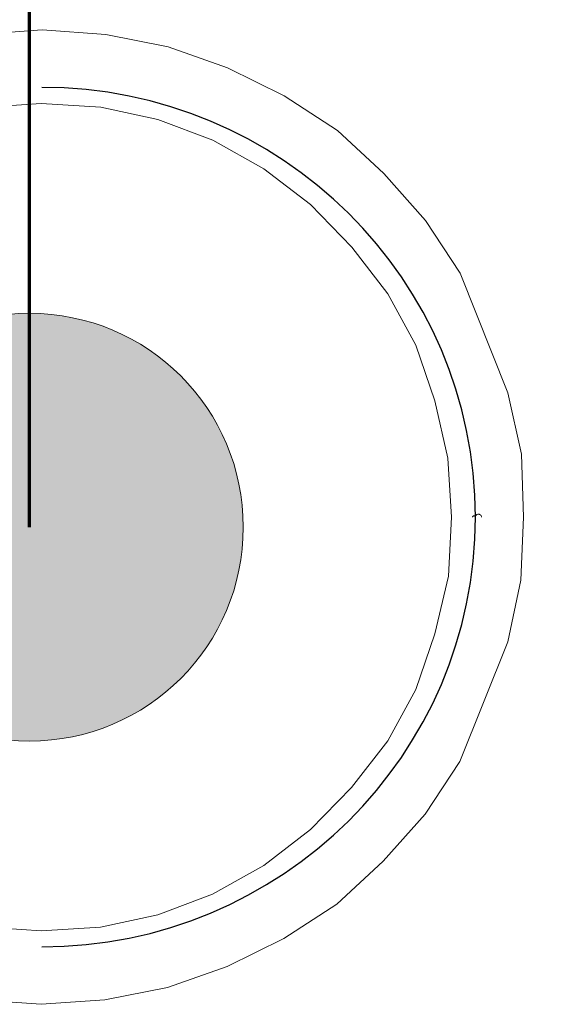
# Model space of a CAD drawing. Header units: inches. Extents: x 0 to 612, y 155 to 655.
# Tile 129 of 138: x 192 to 203, y 364 to 385. Entities that reach past the tile are written whole.
import ezdxf

# ---------------------------------------------------------------- set-up
doc = ezdxf.new("R2010")
doc.units = ezdxf.units.IN
doc.header["$MEASUREMENT"] = 0
doc.layers.add('Layer 1', color=7, linetype='Continuous')

# ---------------------------------------------------------------- blocks, each defined once
blk = doc.blocks.new('block 5')
at = {"layer": 'Layer 1', "color": 7, "lineweight": 70}
blk.add_lwpolyline([(192.653, 374.217), (192.653, 471.936), (214.743, 471.936)], dxfattribs=at)
blk = doc.blocks.new('block 6')
at = {"layer": 'Layer 1', "lineweight": 0}
blk.add_open_spline([(192.653, 369.799), (195.094, 369.799), (197.071, 371.776), (197.071, 374.217), (197.071, 374.217), (197.071, 374.217), (197.071, 374.217), (197.071, 376.657), (195.094, 378.635), (192.653, 378.635), (192.653, 378.635), (192.653, 378.635), (192.653, 378.635), (190.214, 378.635), (188.235, 376.657), (188.235, 374.217), (188.235, 374.217), (188.235, 374.217), (188.235, 374.217), (188.235, 371.776), (190.214, 369.799), (192.653, 369.799), (192.653, 369.799), (192.653, 369.799), (192.653, 369.799), (192.653, 369.799), (192.653, 369.799), (192.653, 369.799)], degree=3, knots=[0, 0, 0, 0, 1, 1, 1, 2, 2, 2, 3, 3, 3, 4, 4, 4, 5, 5, 5, 6, 6, 6, 7, 7, 7, 8, 8, 8, 9, 9, 9, 9], dxfattribs=at)
blk = doc.blocks.new('block 7')
at = {"layer": 'Layer 1'}
h = blk.add_hatch(color=7, dxfattribs=at)
h.dxf.hatch_style = 2
edge = h.paths.add_edge_path()
edge.add_spline(control_points=[(192.653, 369.799), (195.094, 369.799), (197.071, 371.776), (197.071, 374.217), (197.071, 374.217), (197.071, 374.217), (197.071, 374.217), (197.071, 376.657), (195.094, 378.635), (192.653, 378.635), (192.653, 378.635), (192.653, 378.635), (192.653, 378.635), (190.214, 378.635), (188.235, 376.657), (188.235, 374.217), (188.235, 374.217), (188.235, 374.217), (188.235, 374.217), (188.235, 371.776), (190.214, 369.799), (192.653, 369.799), (192.653, 369.799), (192.653, 369.799), (192.653, 369.799), (192.653, 369.799), (192.653, 369.799), (192.653, 369.799), (192.653, 369.799), (192.653, 369.799), (192.653, 369.799)], knot_values=[0, 0, 0, 0, 1, 1, 1, 2, 2, 2, 3, 3, 3, 4, 4, 4, 5, 5, 5, 6, 6, 6, 7, 7, 7, 8, 8, 8, 9, 9, 9, 10, 10, 10, 10], degree=3, periodic=1)
at = {"layer": 'Layer 1', "lineweight": 0}
blk.add_open_spline([(192.653, 369.799), (195.094, 369.799), (197.071, 371.776), (197.071, 374.217), (197.071, 374.217), (197.071, 374.217), (197.071, 374.217), (197.071, 376.657), (195.094, 378.635), (192.653, 378.635), (192.653, 378.635), (192.653, 378.635), (192.653, 378.635), (190.214, 378.635), (188.235, 376.657), (188.235, 374.217), (188.235, 374.217), (188.235, 374.217), (188.235, 374.217), (188.235, 371.776), (190.214, 369.799), (192.653, 369.799), (192.653, 369.799), (192.653, 369.799), (192.653, 369.799), (192.653, 369.799), (192.653, 369.799), (192.653, 369.799), (192.653, 369.799), (192.653, 369.799), (192.653, 369.799)], degree=3, knots=[0, 0, 0, 0, 1, 1, 1, 2, 2, 2, 3, 3, 3, 4, 4, 4, 5, 5, 5, 6, 6, 6, 7, 7, 7, 8, 8, 8, 9, 9, 9, 10, 10, 10, 10], dxfattribs=at)
blk = doc.blocks.new('block 4')
at = {"layer": 'Layer 1'}
for name in ['block 5', 'block 6', 'block 7']:
    blk.add_blockref(name, (0, 0), dxfattribs=at)
blk = doc.blocks.new('block 3')
at = {"layer": 'Layer 1'}
blk.add_blockref('block 4', (0, 0), dxfattribs=at)
blk = doc.blocks.new('block 2172')
at = {"layer": 'Layer 1', "lineweight": 0}
for points in [[(201.373, 374.425)], [(201.311, 373.203)]]:
    blk.add_lwpolyline(points, dxfattribs=at)
blk.add_open_spline([(201.373, 374.425), (201.373, 374.425), (201.311, 373.203), (201.311, 373.203), (201.311, 373.203), (201.373, 374.425), (201.373, 374.425)], degree=3, knots=[0, 0, 0, 0, 1, 1, 1, 2, 2, 2, 2], dxfattribs=at)
blk = doc.blocks.new('block 2173')
at = {"layer": 'Layer 1', "lineweight": 0}
for points in [[(201.311, 373.203)], [(201.028, 372.011)]]:
    blk.add_lwpolyline(points, dxfattribs=at)
blk.add_open_spline([(201.311, 373.203), (201.311, 373.203), (201.028, 372.011), (201.028, 372.011), (201.028, 372.011), (201.311, 373.203), (201.311, 373.203)], degree=3, knots=[0, 0, 0, 0, 1, 1, 1, 2, 2, 2, 2], dxfattribs=at)
blk = doc.blocks.new('block 2174')
at = {"layer": 'Layer 1', "lineweight": 0}
for points in [[(201.028, 372.011)], [(200.638, 370.866)]]:
    blk.add_lwpolyline(points, dxfattribs=at)
blk.add_open_spline([(201.028, 372.011), (201.028, 372.011), (200.638, 370.866), (200.638, 370.866), (200.638, 370.866), (201.028, 372.011), (201.028, 372.011)], degree=3, knots=[0, 0, 0, 0, 1, 1, 1, 2, 2, 2, 2], dxfattribs=at)
blk = doc.blocks.new('block 2175')
at = {"layer": 'Layer 1', "lineweight": 0}
for points in [[(200.638, 370.866)], [(200.059, 369.805)]]:
    blk.add_lwpolyline(points, dxfattribs=at)
blk.add_open_spline([(200.638, 370.866), (200.638, 370.866), (200.059, 369.805), (200.059, 369.805), (200.059, 369.805), (200.638, 370.866), (200.638, 370.866)], degree=3, knots=[0, 0, 0, 0, 1, 1, 1, 2, 2, 2, 2], dxfattribs=at)
blk = doc.blocks.new('block 2176')
at = {"layer": 'Layer 1', "lineweight": 0}
for points in [[(200.059, 369.805)], [(199.311, 368.842)]]:
    blk.add_lwpolyline(points, dxfattribs=at)
blk.add_open_spline([(200.059, 369.805), (200.059, 369.805), (199.311, 368.842), (199.311, 368.842), (199.311, 368.842), (200.059, 369.805), (200.059, 369.805)], degree=3, knots=[0, 0, 0, 0, 1, 1, 1, 2, 2, 2, 2], dxfattribs=at)
blk = doc.blocks.new('block 2177')
at = {"layer": 'Layer 1', "lineweight": 0}
for points in [[(199.311, 368.842)], [(198.461, 367.97)]]:
    blk.add_lwpolyline(points, dxfattribs=at)
blk.add_open_spline([(199.311, 368.842), (199.311, 368.842), (198.461, 367.97), (198.461, 367.97), (198.461, 367.97), (199.311, 368.842), (199.311, 368.842)], degree=3, knots=[0, 0, 0, 0, 1, 1, 1, 2, 2, 2, 2], dxfattribs=at)
blk = doc.blocks.new('block 2178')
at = {"layer": 'Layer 1', "lineweight": 0}
for points in [[(198.461, 367.97)], [(197.499, 367.229)]]:
    blk.add_lwpolyline(points, dxfattribs=at)
blk.add_open_spline([(198.461, 367.97), (198.461, 367.97), (197.499, 367.229), (197.499, 367.229), (197.499, 367.229), (198.461, 367.97), (198.461, 367.97)], degree=3, knots=[0, 0, 0, 0, 1, 1, 1, 2, 2, 2, 2], dxfattribs=at)
blk = doc.blocks.new('block 2179')
at = {"layer": 'Layer 1', "lineweight": 0}
for points in [[(197.499, 367.229)], [(196.438, 366.638)]]:
    blk.add_lwpolyline(points, dxfattribs=at)
blk.add_open_spline([(197.499, 367.229), (197.499, 367.229), (196.438, 366.638), (196.438, 366.638), (196.438, 366.638), (197.499, 367.229), (197.499, 367.229)], degree=3, knots=[0, 0, 0, 0, 1, 1, 1, 2, 2, 2, 2], dxfattribs=at)
blk = doc.blocks.new('block 2180')
at = {"layer": 'Layer 1', "lineweight": 0}
for points in [[(196.438, 366.638)], [(195.305, 366.21)]]:
    blk.add_lwpolyline(points, dxfattribs=at)
blk.add_open_spline([(196.438, 366.638), (196.438, 366.638), (195.305, 366.21), (195.305, 366.21), (195.305, 366.21), (196.438, 366.638), (196.438, 366.638)], degree=3, knots=[0, 0, 0, 0, 1, 1, 1, 2, 2, 2, 2], dxfattribs=at)
blk = doc.blocks.new('block 2181')
at = {"layer": 'Layer 1', "lineweight": 0}
for points in [[(195.305, 366.21)], [(194.119, 365.958)]]:
    blk.add_lwpolyline(points, dxfattribs=at)
blk.add_open_spline([(195.305, 366.21), (195.305, 366.21), (194.119, 365.958), (194.119, 365.958), (194.119, 365.958), (195.305, 366.21), (195.305, 366.21)], degree=3, knots=[0, 0, 0, 0, 1, 1, 1, 2, 2, 2, 2], dxfattribs=at)
blk = doc.blocks.new('block 2182')
at = {"layer": 'Layer 1', "lineweight": 0}
for points in [[(194.119, 365.958)], [(192.891, 365.881)]]:
    blk.add_lwpolyline(points, dxfattribs=at)
blk.add_open_spline([(194.119, 365.958), (194.119, 365.958), (192.891, 365.881), (192.891, 365.881), (192.891, 365.881), (194.119, 365.958), (194.119, 365.958)], degree=3, knots=[0, 0, 0, 0, 1, 1, 1, 2, 2, 2, 2], dxfattribs=at)
blk = doc.blocks.new('block 2183')
at = {"layer": 'Layer 1', "lineweight": 0}
for points in [[(191.664, 365.961)], [(192.891, 365.881)]]:
    blk.add_lwpolyline(points, dxfattribs=at)
blk.add_open_spline([(192.891, 365.881), (192.891, 365.881), (191.664, 365.961), (191.664, 365.961), (191.664, 365.961), (192.891, 365.881), (192.891, 365.881)], degree=3, knots=[0, 0, 0, 0, 1, 1, 1, 2, 2, 2, 2], dxfattribs=at)
blk = doc.blocks.new('block 2171')
at = {"layer": 'Layer 1'}
for name in ['block 2172', 'block 2173', 'block 2174', 'block 2175', 'block 2176', 'block 2177', 'block 2178', 'block 2179', 'block 2180', 'block 2181', 'block 2183', 'block 2182']:
    blk.add_blockref(name, (0, 0), dxfattribs=at)
blk = doc.blocks.new('block 2170')
at = {"layer": 'Layer 1'}
blk.add_blockref('block 2171', (0, 0), dxfattribs=at)
blk = doc.blocks.new('block 2206')
at = {"layer": 'Layer 1', "lineweight": 0}
for points in [[(191.667, 382.89)], [(192.896, 382.968)]]:
    blk.add_lwpolyline(points, dxfattribs=at)
blk.add_open_spline([(191.667, 382.89), (191.667, 382.89), (192.896, 382.968), (192.896, 382.968), (192.896, 382.968), (191.667, 382.89), (191.667, 382.89)], degree=3, knots=[0, 0, 0, 0, 1, 1, 1, 2, 2, 2, 2], dxfattribs=at)
blk = doc.blocks.new('block 2207')
at = {"layer": 'Layer 1', "lineweight": 0}
for points in [[(192.896, 382.968)], [(194.123, 382.892)]]:
    blk.add_lwpolyline(points, dxfattribs=at)
blk.add_open_spline([(192.896, 382.968), (192.896, 382.968), (194.123, 382.892), (194.123, 382.892), (194.123, 382.892), (192.896, 382.968), (192.896, 382.968)], degree=3, knots=[0, 0, 0, 0, 1, 1, 1, 2, 2, 2, 2], dxfattribs=at)
blk = doc.blocks.new('block 2208')
at = {"layer": 'Layer 1', "lineweight": 0}
for points in [[(194.123, 382.892)], [(195.307, 382.641)]]:
    blk.add_lwpolyline(points, dxfattribs=at)
blk.add_open_spline([(194.123, 382.892), (194.123, 382.892), (195.307, 382.641), (195.307, 382.641), (195.307, 382.641), (194.123, 382.892), (194.123, 382.892)], degree=3, knots=[0, 0, 0, 0, 1, 1, 1, 2, 2, 2, 2], dxfattribs=at)
blk = doc.blocks.new('block 2209')
at = {"layer": 'Layer 1', "lineweight": 0}
for points in [[(195.307, 382.641)], [(196.441, 382.211)]]:
    blk.add_lwpolyline(points, dxfattribs=at)
blk.add_open_spline([(195.307, 382.641), (195.307, 382.641), (196.441, 382.211), (196.441, 382.211), (196.441, 382.211), (195.307, 382.641), (195.307, 382.641)], degree=3, knots=[0, 0, 0, 0, 1, 1, 1, 2, 2, 2, 2], dxfattribs=at)
blk = doc.blocks.new('block 2210')
at = {"layer": 'Layer 1', "lineweight": 0}
for points in [[(196.441, 382.211)], [(197.499, 381.62)]]:
    blk.add_lwpolyline(points, dxfattribs=at)
blk.add_open_spline([(196.441, 382.211), (196.441, 382.211), (197.499, 381.62), (197.499, 381.62), (197.499, 381.62), (196.441, 382.211), (196.441, 382.211)], degree=3, knots=[0, 0, 0, 0, 1, 1, 1, 2, 2, 2, 2], dxfattribs=at)
blk = doc.blocks.new('block 2211')
at = {"layer": 'Layer 1', "lineweight": 0}
for points in [[(197.499, 381.62)], [(198.461, 380.88)]]:
    blk.add_lwpolyline(points, dxfattribs=at)
blk.add_open_spline([(197.499, 381.62), (197.499, 381.62), (198.461, 380.88), (198.461, 380.88), (198.461, 380.88), (197.499, 381.62), (197.499, 381.62)], degree=3, knots=[0, 0, 0, 0, 1, 1, 1, 2, 2, 2, 2], dxfattribs=at)
blk = doc.blocks.new('block 2212')
at = {"layer": 'Layer 1', "lineweight": 0}
for points in [[(198.461, 380.88)], [(199.313, 380.005)]]:
    blk.add_lwpolyline(points, dxfattribs=at)
blk.add_open_spline([(198.461, 380.88), (198.461, 380.88), (199.313, 380.005), (199.313, 380.005), (199.313, 380.005), (198.461, 380.88), (198.461, 380.88)], degree=3, knots=[0, 0, 0, 0, 1, 1, 1, 2, 2, 2, 2], dxfattribs=at)
blk = doc.blocks.new('block 2213')
at = {"layer": 'Layer 1', "lineweight": 0}
for points in [[(199.313, 380.005)], [(200.062, 379.04)]]:
    blk.add_lwpolyline(points, dxfattribs=at)
blk.add_open_spline([(199.313, 380.005), (199.313, 380.005), (200.062, 379.04), (200.062, 379.04), (200.062, 379.04), (199.313, 380.005), (199.313, 380.005)], degree=3, knots=[0, 0, 0, 0, 1, 1, 1, 2, 2, 2, 2], dxfattribs=at)
blk = doc.blocks.new('block 2214')
at = {"layer": 'Layer 1', "lineweight": 0}
for points in [[(200.062, 379.04)], [(200.64, 377.977)]]:
    blk.add_lwpolyline(points, dxfattribs=at)
blk.add_open_spline([(200.062, 379.04), (200.062, 379.04), (200.64, 377.977), (200.64, 377.977), (200.64, 377.977), (200.062, 379.04), (200.062, 379.04)], degree=3, knots=[0, 0, 0, 0, 1, 1, 1, 2, 2, 2, 2], dxfattribs=at)
blk = doc.blocks.new('block 2215')
at = {"layer": 'Layer 1', "lineweight": 0}
for points in [[(200.64, 377.977)], [(201.031, 376.83)]]:
    blk.add_lwpolyline(points, dxfattribs=at)
blk.add_open_spline([(200.64, 377.977), (200.64, 377.977), (201.031, 376.83), (201.031, 376.83), (201.031, 376.83), (200.64, 377.977), (200.64, 377.977)], degree=3, knots=[0, 0, 0, 0, 1, 1, 1, 2, 2, 2, 2], dxfattribs=at)
blk = doc.blocks.new('block 2216')
at = {"layer": 'Layer 1', "lineweight": 0}
for points in [[(201.031, 376.83)], [(201.303, 375.643)]]:
    blk.add_lwpolyline(points, dxfattribs=at)
blk.add_open_spline([(201.031, 376.83), (201.031, 376.83), (201.303, 375.643), (201.303, 375.643), (201.303, 375.643), (201.031, 376.83), (201.031, 376.83)], degree=3, knots=[0, 0, 0, 0, 1, 1, 1, 2, 2, 2, 2], dxfattribs=at)
blk = doc.blocks.new('block 2217')
at = {"layer": 'Layer 1', "lineweight": 0}
for points in [[(201.303, 375.643)], [(201.373, 374.425)]]:
    blk.add_lwpolyline(points, dxfattribs=at)
blk.add_open_spline([(201.303, 375.643), (201.303, 375.643), (201.373, 374.425), (201.373, 374.425), (201.373, 374.425), (201.303, 375.643), (201.303, 375.643)], degree=3, knots=[0, 0, 0, 0, 1, 1, 1, 2, 2, 2, 2], dxfattribs=at)
blk = doc.blocks.new('block 2195')
at = {"layer": 'Layer 1'}
for name in ['block 2206', 'block 2207', 'block 2208', 'block 2209', 'block 2210', 'block 2211', 'block 2212', 'block 2213', 'block 2214', 'block 2215', 'block 2216', 'block 2217']:
    blk.add_blockref(name, (0, 0), dxfattribs=at)
blk = doc.blocks.new('block 2194')
at = {"layer": 'Layer 1'}
blk.add_blockref('block 2195', (0, 0), dxfattribs=at)
blk = doc.blocks.new('block 2268')
at = {"layer": 'Layer 1', "color": 7, "lineweight": 25}
blk.add_open_spline([(192.904, 365.548), (197.856, 365.548), (201.871, 369.522), (201.871, 374.425), (201.871, 374.425), (201.871, 374.425), (201.871, 374.425), (201.871, 379.328), (197.856, 383.303), (192.904, 383.303), (192.904, 383.303), (192.904, 383.303), (192.904, 383.303), (192.904, 383.303), (192.904, 383.303), (192.904, 383.303)], degree=3, knots=[0, 0, 0, 0, 1, 1, 1, 2, 2, 2, 3, 3, 3, 4, 4, 4, 5, 5, 5, 5], dxfattribs=at)
blk = doc.blocks.new('block 2267')
at = {"layer": 'Layer 1'}
blk.add_blockref('block 2268', (0, 0), dxfattribs=at)
blk = doc.blocks.new('block 2266')
at = {"layer": 'Layer 1'}
blk.add_blockref('block 2267', (0, 0), dxfattribs=at)
blk = doc.blocks.new('block 2289')
at = {"layer": 'Layer 1', "lineweight": 0}
for points in [[(201.813, 374.43)], [(201.813, 374.425)]]:
    blk.add_lwpolyline(points, dxfattribs=at)
blk.add_open_spline([(201.813, 374.425), (201.813, 374.425), (201.813, 374.43), (201.813, 374.43), (201.813, 374.43), (201.813, 374.425), (201.813, 374.425)], degree=3, knots=[0, 0, 0, 0, 1, 1, 1, 2, 2, 2, 2], dxfattribs=at)
blk = doc.blocks.new('block 2290')
at = {"layer": 'Layer 1', "lineweight": 0}
for points in [[(201.813, 374.43)], [(201.815, 374.436)]]:
    blk.add_lwpolyline(points, dxfattribs=at)
blk.add_open_spline([(201.813, 374.43), (201.813, 374.43), (201.815, 374.436), (201.815, 374.436), (201.815, 374.436), (201.813, 374.43), (201.813, 374.43)], degree=3, knots=[0, 0, 0, 0, 1, 1, 1, 2, 2, 2, 2], dxfattribs=at)
blk = doc.blocks.new('block 2291')
at = {"layer": 'Layer 1', "lineweight": 0}
for points in [[(201.815, 374.436)], [(201.817, 374.44)]]:
    blk.add_lwpolyline(points, dxfattribs=at)
blk.add_open_spline([(201.815, 374.436), (201.815, 374.436), (201.817, 374.44), (201.817, 374.44), (201.817, 374.44), (201.815, 374.436), (201.815, 374.436)], degree=3, knots=[0, 0, 0, 0, 1, 1, 1, 2, 2, 2, 2], dxfattribs=at)
blk = doc.blocks.new('block 2292')
at = {"layer": 'Layer 1', "lineweight": 0}
for points in [[(201.817, 374.44)], [(201.822, 374.445)]]:
    blk.add_lwpolyline(points, dxfattribs=at)
blk.add_open_spline([(201.817, 374.44), (201.817, 374.44), (201.822, 374.445), (201.822, 374.445), (201.822, 374.445), (201.817, 374.44), (201.817, 374.44)], degree=3, knots=[0, 0, 0, 0, 1, 1, 1, 2, 2, 2, 2], dxfattribs=at)
blk = doc.blocks.new('block 2293')
at = {"layer": 'Layer 1', "lineweight": 0}
for points in [[(201.826, 374.448)], [(201.822, 374.445)]]:
    blk.add_lwpolyline(points, dxfattribs=at)
blk.add_open_spline([(201.822, 374.445), (201.822, 374.445), (201.826, 374.448), (201.826, 374.448), (201.826, 374.448), (201.822, 374.445), (201.822, 374.445)], degree=3, knots=[0, 0, 0, 0, 1, 1, 1, 2, 2, 2, 2], dxfattribs=at)
blk = doc.blocks.new('block 2294')
at = {"layer": 'Layer 1', "lineweight": 0}
for points in [[(201.826, 374.448)], [(201.831, 374.451)]]:
    blk.add_lwpolyline(points, dxfattribs=at)
blk.add_open_spline([(201.826, 374.448), (201.826, 374.448), (201.831, 374.451), (201.831, 374.451), (201.831, 374.451), (201.826, 374.448), (201.826, 374.448)], degree=3, knots=[0, 0, 0, 0, 1, 1, 1, 2, 2, 2, 2], dxfattribs=at)
blk = doc.blocks.new('block 2295')
at = {"layer": 'Layer 1', "lineweight": 0}
for points in [[(201.831, 374.451)], [(201.837, 374.453)]]:
    blk.add_lwpolyline(points, dxfattribs=at)
blk.add_open_spline([(201.831, 374.451), (201.831, 374.451), (201.837, 374.453), (201.837, 374.453), (201.837, 374.453), (201.831, 374.451), (201.831, 374.451)], degree=3, knots=[0, 0, 0, 0, 1, 1, 1, 2, 2, 2, 2], dxfattribs=at)
blk = doc.blocks.new('block 2296')
at = {"layer": 'Layer 1', "lineweight": 0}
for points in [[(201.837, 374.453)], [(201.841, 374.454)]]:
    blk.add_lwpolyline(points, dxfattribs=at)
blk.add_open_spline([(201.837, 374.453), (201.837, 374.453), (201.841, 374.454), (201.841, 374.454), (201.841, 374.454), (201.837, 374.453), (201.837, 374.453)], degree=3, knots=[0, 0, 0, 0, 1, 1, 1, 2, 2, 2, 2], dxfattribs=at)
blk = doc.blocks.new('block 2297')
at = {"layer": 'Layer 1', "lineweight": 0}
for points in [[(201.841, 374.454)], [(201.848, 374.453)]]:
    blk.add_lwpolyline(points, dxfattribs=at)
blk.add_open_spline([(201.841, 374.454), (201.841, 374.454), (201.848, 374.453), (201.848, 374.453), (201.848, 374.453), (201.841, 374.454), (201.841, 374.454)], degree=3, knots=[0, 0, 0, 0, 1, 1, 1, 2, 2, 2, 2], dxfattribs=at)
blk = doc.blocks.new('block 2298')
at = {"layer": 'Layer 1', "lineweight": 0}
for points in [[(201.848, 374.453)], [(201.852, 374.451)]]:
    blk.add_lwpolyline(points, dxfattribs=at)
blk.add_open_spline([(201.848, 374.453), (201.848, 374.453), (201.852, 374.451), (201.852, 374.451), (201.852, 374.451), (201.848, 374.453), (201.848, 374.453)], degree=3, knots=[0, 0, 0, 0, 1, 1, 1, 2, 2, 2, 2], dxfattribs=at)
blk = doc.blocks.new('block 2299')
at = {"layer": 'Layer 1', "lineweight": 0}
for points in [[(201.852, 374.451)], [(201.858, 374.448)]]:
    blk.add_lwpolyline(points, dxfattribs=at)
blk.add_open_spline([(201.852, 374.451), (201.852, 374.451), (201.858, 374.448), (201.858, 374.448), (201.858, 374.448), (201.852, 374.451), (201.852, 374.451)], degree=3, knots=[0, 0, 0, 0, 1, 1, 1, 2, 2, 2, 2], dxfattribs=at)
blk = doc.blocks.new('block 2300')
at = {"layer": 'Layer 1', "lineweight": 0}
for points in [[(201.858, 374.448)], [(201.863, 374.445)]]:
    blk.add_lwpolyline(points, dxfattribs=at)
blk.add_open_spline([(201.858, 374.448), (201.858, 374.448), (201.863, 374.445), (201.863, 374.445), (201.863, 374.445), (201.858, 374.448), (201.858, 374.448)], degree=3, knots=[0, 0, 0, 0, 1, 1, 1, 2, 2, 2, 2], dxfattribs=at)
blk = doc.blocks.new('block 2301')
at = {"layer": 'Layer 1', "lineweight": 0}
for points in [[(201.863, 374.445)], [(201.865, 374.44)]]:
    blk.add_lwpolyline(points, dxfattribs=at)
blk.add_open_spline([(201.863, 374.445), (201.863, 374.445), (201.865, 374.44), (201.865, 374.44), (201.865, 374.44), (201.863, 374.445), (201.863, 374.445)], degree=3, knots=[0, 0, 0, 0, 1, 1, 1, 2, 2, 2, 2], dxfattribs=at)
blk = doc.blocks.new('block 2302')
at = {"layer": 'Layer 1', "lineweight": 0}
for points in [[(201.865, 374.44)], [(201.868, 374.436)]]:
    blk.add_lwpolyline(points, dxfattribs=at)
blk.add_open_spline([(201.865, 374.44), (201.865, 374.44), (201.868, 374.436), (201.868, 374.436), (201.868, 374.436), (201.865, 374.44), (201.865, 374.44)], degree=3, knots=[0, 0, 0, 0, 1, 1, 1, 2, 2, 2, 2], dxfattribs=at)
blk = doc.blocks.new('block 2303')
at = {"layer": 'Layer 1', "lineweight": 0}
for points in [[(201.868, 374.436)], [(201.869, 374.43)]]:
    blk.add_lwpolyline(points, dxfattribs=at)
blk.add_open_spline([(201.868, 374.436), (201.868, 374.436), (201.869, 374.43), (201.869, 374.43), (201.869, 374.43), (201.868, 374.436), (201.868, 374.436)], degree=3, knots=[0, 0, 0, 0, 1, 1, 1, 2, 2, 2, 2], dxfattribs=at)
blk = doc.blocks.new('block 2304')
at = {"layer": 'Layer 1', "lineweight": 0}
for points in [[(201.869, 374.43)], [(201.871, 374.425)]]:
    blk.add_lwpolyline(points, dxfattribs=at)
blk.add_open_spline([(201.869, 374.43), (201.869, 374.43), (201.871, 374.425), (201.871, 374.425), (201.871, 374.425), (201.869, 374.43), (201.869, 374.43)], degree=3, knots=[0, 0, 0, 0, 1, 1, 1, 2, 2, 2, 2], dxfattribs=at)
blk = doc.blocks.new('block 2288')
at = {"layer": 'Layer 1'}
for name in ['block 2293', 'block 2294', 'block 2295', 'block 2296', 'block 2297', 'block 2298', 'block 2299', 'block 2300', 'block 2290', 'block 2289', 'block 2291', 'block 2292', 'block 2301', 'block 2302', 'block 2303', 'block 2304']:
    blk.add_blockref(name, (0, 0), dxfattribs=at)
blk = doc.blocks.new('block 2287')
at = {"layer": 'Layer 1'}
blk.add_blockref('block 2288', (0, 0), dxfattribs=at)
blk = doc.blocks.new('block 2307')
at = {"layer": 'Layer 1', "color": 7, "lineweight": 25}
blk.add_open_spline([(192.904, 365.548), (197.856, 365.548), (201.871, 369.522), (201.871, 374.425), (201.871, 374.425), (201.871, 374.425), (201.871, 374.425), (201.871, 379.328), (197.856, 383.303), (192.904, 383.303), (192.904, 383.303), (192.904, 383.303), (192.904, 383.303), (192.904, 383.303), (192.904, 383.303), (192.904, 383.303)], degree=3, knots=[0, 0, 0, 0, 1, 1, 1, 2, 2, 2, 3, 3, 3, 4, 4, 4, 5, 5, 5, 5], dxfattribs=at)
blk = doc.blocks.new('block 2306')
at = {"layer": 'Layer 1'}
blk.add_blockref('block 2307', (0, 0), dxfattribs=at)
blk = doc.blocks.new('block 2305')
at = {"layer": 'Layer 1'}
blk.add_blockref('block 2306', (0, 0), dxfattribs=at)
blk = doc.blocks.new('block 4437')
at = {"layer": 'Layer 1', "lineweight": 0}
for points in [[(191.581, 364.455)], [(192.896, 364.361)]]:
    blk.add_lwpolyline(points, dxfattribs=at)
blk.add_open_spline([(191.581, 364.455), (191.581, 364.455), (192.896, 364.361), (192.896, 364.361), (192.896, 364.361), (191.581, 364.455), (191.581, 364.455)], degree=3, knots=[0, 0, 0, 0, 1, 1, 1, 2, 2, 2, 2], dxfattribs=at)
blk = doc.blocks.new('block 4438')
at = {"layer": 'Layer 1', "lineweight": 0}
for points in [[(192.896, 364.361)], [(194.211, 364.453)]]:
    blk.add_lwpolyline(points, dxfattribs=at)
blk.add_open_spline([(192.896, 364.361), (192.896, 364.361), (194.211, 364.453), (194.211, 364.453), (194.211, 364.453), (192.896, 364.361), (192.896, 364.361)], degree=3, knots=[0, 0, 0, 0, 1, 1, 1, 2, 2, 2, 2], dxfattribs=at)
blk = doc.blocks.new('block 4439')
at = {"layer": 'Layer 1', "lineweight": 0}
for points in [[(195.506, 364.709)], [(194.211, 364.453)]]:
    blk.add_lwpolyline(points, dxfattribs=at)
blk.add_open_spline([(194.211, 364.453), (194.211, 364.453), (195.506, 364.709), (195.506, 364.709), (195.506, 364.709), (194.211, 364.453), (194.211, 364.453)], degree=3, knots=[0, 0, 0, 0, 1, 1, 1, 2, 2, 2, 2], dxfattribs=at)
blk = doc.blocks.new('block 4440')
at = {"layer": 'Layer 1', "lineweight": 0}
for points in [[(196.74, 365.141)], [(195.506, 364.709)]]:
    blk.add_lwpolyline(points, dxfattribs=at)
blk.add_open_spline([(195.506, 364.709), (195.506, 364.709), (196.74, 365.141), (196.74, 365.141), (196.74, 365.141), (195.506, 364.709), (195.506, 364.709)], degree=3, knots=[0, 0, 0, 0, 1, 1, 1, 2, 2, 2, 2], dxfattribs=at)
blk = doc.blocks.new('block 4441')
at = {"layer": 'Layer 1', "lineweight": 0}
for points in [[(197.913, 365.719)], [(196.74, 365.141)]]:
    blk.add_lwpolyline(points, dxfattribs=at)
blk.add_open_spline([(196.74, 365.141), (196.74, 365.141), (197.913, 365.719), (197.913, 365.719), (197.913, 365.719), (196.74, 365.141), (196.74, 365.141)], degree=3, knots=[0, 0, 0, 0, 1, 1, 1, 2, 2, 2, 2], dxfattribs=at)
blk = doc.blocks.new('block 4442')
at = {"layer": 'Layer 1', "lineweight": 0}
for points in [[(199.007, 366.431)], [(197.913, 365.719)]]:
    blk.add_lwpolyline(points, dxfattribs=at)
blk.add_open_spline([(197.913, 365.719), (197.913, 365.719), (199.007, 366.431), (199.007, 366.431), (199.007, 366.431), (197.913, 365.719), (197.913, 365.719)], degree=3, knots=[0, 0, 0, 0, 1, 1, 1, 2, 2, 2, 2], dxfattribs=at)
blk = doc.blocks.new('block 4443')
at = {"layer": 'Layer 1', "lineweight": 0}
for points in [[(199.966, 367.315)], [(199.007, 366.431)]]:
    blk.add_lwpolyline(points, dxfattribs=at)
blk.add_open_spline([(199.007, 366.431), (199.007, 366.431), (199.966, 367.315), (199.966, 367.315), (199.966, 367.315), (199.007, 366.431), (199.007, 366.431)], degree=3, knots=[0, 0, 0, 0, 1, 1, 1, 2, 2, 2, 2], dxfattribs=at)
blk = doc.blocks.new('block 4444')
at = {"layer": 'Layer 1', "lineweight": 0}
for points in [[(200.829, 368.29)], [(199.966, 367.315)]]:
    blk.add_lwpolyline(points, dxfattribs=at)
blk.add_open_spline([(199.966, 367.315), (199.966, 367.315), (200.829, 368.29), (200.829, 368.29), (200.829, 368.29), (199.966, 367.315), (199.966, 367.315)], degree=3, knots=[0, 0, 0, 0, 1, 1, 1, 2, 2, 2, 2], dxfattribs=at)
blk = doc.blocks.new('block 4445')
at = {"layer": 'Layer 1', "lineweight": 0}
for points in [[(201.549, 369.374)], [(200.829, 368.29)]]:
    blk.add_lwpolyline(points, dxfattribs=at)
blk.add_open_spline([(200.829, 368.29), (200.829, 368.29), (201.549, 369.374), (201.549, 369.374), (201.549, 369.374), (200.829, 368.29), (200.829, 368.29)], degree=3, knots=[0, 0, 0, 0, 1, 1, 1, 2, 2, 2, 2], dxfattribs=at)
blk = doc.blocks.new('block 4446')
at = {"layer": 'Layer 1', "lineweight": 0}
for points in [[(202.54, 371.852)], [(201.549, 369.374)]]:
    blk.add_lwpolyline(points, dxfattribs=at)
blk.add_open_spline([(201.549, 369.374), (201.549, 369.374), (202.54, 371.852), (202.54, 371.852), (202.54, 371.852), (201.549, 369.374), (201.549, 369.374)], degree=3, knots=[0, 0, 0, 0, 1, 1, 1, 2, 2, 2, 2], dxfattribs=at)
blk = doc.blocks.new('block 4447')
at = {"layer": 'Layer 1', "lineweight": 0}
for points in [[(202.812, 373.125)], [(202.54, 371.852)]]:
    blk.add_lwpolyline(points, dxfattribs=at)
blk.add_open_spline([(202.54, 371.852), (202.54, 371.852), (202.812, 373.125), (202.812, 373.125), (202.812, 373.125), (202.54, 371.852), (202.54, 371.852)], degree=3, knots=[0, 0, 0, 0, 1, 1, 1, 2, 2, 2, 2], dxfattribs=at)
blk = doc.blocks.new('block 4448')
at = {"layer": 'Layer 1', "lineweight": 0}
for points in [[(202.867, 374.425)], [(202.812, 373.125)]]:
    blk.add_lwpolyline(points, dxfattribs=at)
blk.add_open_spline([(202.812, 373.125), (202.812, 373.125), (202.867, 374.425), (202.867, 374.425), (202.867, 374.425), (202.812, 373.125), (202.812, 373.125)], degree=3, knots=[0, 0, 0, 0, 1, 1, 1, 2, 2, 2, 2], dxfattribs=at)
blk = doc.blocks.new('block 4426')
at = {"layer": 'Layer 1'}
for name in ['block 4448', 'block 4447', 'block 4446', 'block 4445', 'block 4444', 'block 4443', 'block 4442', 'block 4441', 'block 4440', 'block 4439', 'block 4437', 'block 4438']:
    blk.add_blockref(name, (0, 0), dxfattribs=at)
blk = doc.blocks.new('block 4425')
at = {"layer": 'Layer 1'}
blk.add_blockref('block 4426', (0, 0), dxfattribs=at)
blk = doc.blocks.new('block 4469')
at = {"layer": 'Layer 1', "lineweight": 0}
for points in [[(201.995, 374.437)], [(201.997, 374.425)]]:
    blk.add_lwpolyline(points, dxfattribs=at)
blk.add_open_spline([(201.997, 374.425), (201.997, 374.425), (201.995, 374.437), (201.995, 374.437), (201.995, 374.437), (201.997, 374.425), (201.997, 374.425)], degree=3, knots=[0, 0, 0, 0, 1, 1, 1, 2, 2, 2, 2], dxfattribs=at)
blk = doc.blocks.new('block 4470')
at = {"layer": 'Layer 1', "lineweight": 0}
for points in [[(201.991, 374.449)], [(201.995, 374.437)]]:
    blk.add_lwpolyline(points, dxfattribs=at)
blk.add_open_spline([(201.995, 374.437), (201.995, 374.437), (201.991, 374.449), (201.991, 374.449), (201.991, 374.449), (201.995, 374.437), (201.995, 374.437)], degree=3, knots=[0, 0, 0, 0, 1, 1, 1, 2, 2, 2, 2], dxfattribs=at)
blk = doc.blocks.new('block 4471')
at = {"layer": 'Layer 1', "lineweight": 0}
for points in [[(201.986, 374.46)], [(201.991, 374.449)]]:
    blk.add_lwpolyline(points, dxfattribs=at)
blk.add_open_spline([(201.991, 374.449), (201.991, 374.449), (201.986, 374.46), (201.986, 374.46), (201.986, 374.46), (201.991, 374.449), (201.991, 374.449)], degree=3, knots=[0, 0, 0, 0, 1, 1, 1, 2, 2, 2, 2], dxfattribs=at)
blk = doc.blocks.new('block 4472')
at = {"layer": 'Layer 1', "lineweight": 0}
for points in [[(201.977, 374.469)], [(201.986, 374.46)]]:
    blk.add_lwpolyline(points, dxfattribs=at)
blk.add_open_spline([(201.986, 374.46), (201.986, 374.46), (201.977, 374.469), (201.977, 374.469), (201.977, 374.469), (201.986, 374.46), (201.986, 374.46)], degree=3, knots=[0, 0, 0, 0, 1, 1, 1, 2, 2, 2, 2], dxfattribs=at)
blk = doc.blocks.new('block 4473')
at = {"layer": 'Layer 1', "lineweight": 0}
for points in [[(201.969, 374.478)], [(201.977, 374.469)]]:
    blk.add_lwpolyline(points, dxfattribs=at)
blk.add_open_spline([(201.977, 374.469), (201.977, 374.469), (201.969, 374.478), (201.969, 374.478), (201.969, 374.478), (201.977, 374.469), (201.977, 374.469)], degree=3, knots=[0, 0, 0, 0, 1, 1, 1, 2, 2, 2, 2], dxfattribs=at)
blk = doc.blocks.new('block 4474')
at = {"layer": 'Layer 1', "lineweight": 0}
for points in [[(201.958, 374.482)], [(201.969, 374.478)]]:
    blk.add_lwpolyline(points, dxfattribs=at)
blk.add_open_spline([(201.969, 374.478), (201.969, 374.478), (201.958, 374.482), (201.958, 374.482), (201.958, 374.482), (201.969, 374.478), (201.969, 374.478)], degree=3, knots=[0, 0, 0, 0, 1, 1, 1, 2, 2, 2, 2], dxfattribs=at)
blk = doc.blocks.new('block 4475')
at = {"layer": 'Layer 1', "lineweight": 0}
for points in [[(201.945, 374.486)], [(201.958, 374.482)]]:
    blk.add_lwpolyline(points, dxfattribs=at)
blk.add_open_spline([(201.958, 374.482), (201.958, 374.482), (201.945, 374.486), (201.945, 374.486), (201.945, 374.486), (201.958, 374.482), (201.958, 374.482)], degree=3, knots=[0, 0, 0, 0, 1, 1, 1, 2, 2, 2, 2], dxfattribs=at)
blk = doc.blocks.new('block 4476')
at = {"layer": 'Layer 1', "lineweight": 0}
for points in [[(201.934, 374.487)], [(201.945, 374.486)]]:
    blk.add_lwpolyline(points, dxfattribs=at)
blk.add_open_spline([(201.945, 374.486), (201.945, 374.486), (201.934, 374.487), (201.934, 374.487), (201.934, 374.487), (201.945, 374.486), (201.945, 374.486)], degree=3, knots=[0, 0, 0, 0, 1, 1, 1, 2, 2, 2, 2], dxfattribs=at)
blk = doc.blocks.new('block 4477')
at = {"layer": 'Layer 1', "lineweight": 0}
for points in [[(201.921, 374.486)], [(201.934, 374.487)]]:
    blk.add_lwpolyline(points, dxfattribs=at)
blk.add_open_spline([(201.934, 374.487), (201.934, 374.487), (201.921, 374.486), (201.921, 374.486), (201.921, 374.486), (201.934, 374.487), (201.934, 374.487)], degree=3, knots=[0, 0, 0, 0, 1, 1, 1, 2, 2, 2, 2], dxfattribs=at)
blk = doc.blocks.new('block 4478')
at = {"layer": 'Layer 1', "lineweight": 0}
for points in [[(201.909, 374.482)], [(201.921, 374.486)]]:
    blk.add_lwpolyline(points, dxfattribs=at)
blk.add_open_spline([(201.921, 374.486), (201.921, 374.486), (201.909, 374.482), (201.909, 374.482), (201.909, 374.482), (201.921, 374.486), (201.921, 374.486)], degree=3, knots=[0, 0, 0, 0, 1, 1, 1, 2, 2, 2, 2], dxfattribs=at)
blk = doc.blocks.new('block 4479')
at = {"layer": 'Layer 1', "lineweight": 0}
for points in [[(201.898, 374.478)], [(201.909, 374.482)]]:
    blk.add_lwpolyline(points, dxfattribs=at)
blk.add_open_spline([(201.909, 374.482), (201.909, 374.482), (201.898, 374.478), (201.898, 374.478), (201.898, 374.478), (201.909, 374.482), (201.909, 374.482)], degree=3, knots=[0, 0, 0, 0, 1, 1, 1, 2, 2, 2, 2], dxfattribs=at)
blk = doc.blocks.new('block 4480')
at = {"layer": 'Layer 1', "lineweight": 0}
for points in [[(201.889, 374.469)], [(201.898, 374.478)]]:
    blk.add_lwpolyline(points, dxfattribs=at)
blk.add_open_spline([(201.898, 374.478), (201.898, 374.478), (201.889, 374.469), (201.889, 374.469), (201.889, 374.469), (201.898, 374.478), (201.898, 374.478)], degree=3, knots=[0, 0, 0, 0, 1, 1, 1, 2, 2, 2, 2], dxfattribs=at)
blk = doc.blocks.new('block 4481')
at = {"layer": 'Layer 1', "lineweight": 0}
for points in [[(201.881, 374.46)], [(201.889, 374.469)]]:
    blk.add_lwpolyline(points, dxfattribs=at)
blk.add_open_spline([(201.889, 374.469), (201.889, 374.469), (201.881, 374.46), (201.881, 374.46), (201.881, 374.46), (201.889, 374.469), (201.889, 374.469)], degree=3, knots=[0, 0, 0, 0, 1, 1, 1, 2, 2, 2, 2], dxfattribs=at)
blk = doc.blocks.new('block 4482')
at = {"layer": 'Layer 1', "lineweight": 0}
for points in [[(201.876, 374.449)], [(201.881, 374.46)]]:
    blk.add_lwpolyline(points, dxfattribs=at)
blk.add_open_spline([(201.881, 374.46), (201.881, 374.46), (201.876, 374.449), (201.876, 374.449), (201.876, 374.449), (201.881, 374.46), (201.881, 374.46)], degree=3, knots=[0, 0, 0, 0, 1, 1, 1, 2, 2, 2, 2], dxfattribs=at)
blk = doc.blocks.new('block 4483')
at = {"layer": 'Layer 1', "lineweight": 0}
for points in [[(201.876, 374.449)], [(201.872, 374.437)]]:
    blk.add_lwpolyline(points, dxfattribs=at)
blk.add_open_spline([(201.876, 374.449), (201.876, 374.449), (201.872, 374.437), (201.872, 374.437), (201.872, 374.437), (201.876, 374.449), (201.876, 374.449)], degree=3, knots=[0, 0, 0, 0, 1, 1, 1, 2, 2, 2, 2], dxfattribs=at)
blk = doc.blocks.new('block 4484')
at = {"layer": 'Layer 1', "lineweight": 0}
for points in [[(201.871, 374.425)], [(201.872, 374.437)]]:
    blk.add_lwpolyline(points, dxfattribs=at)
blk.add_open_spline([(201.872, 374.437), (201.872, 374.437), (201.871, 374.425), (201.871, 374.425), (201.871, 374.425), (201.872, 374.437), (201.872, 374.437)], degree=3, knots=[0, 0, 0, 0, 1, 1, 1, 2, 2, 2, 2], dxfattribs=at)
blk = doc.blocks.new('block 4468')
at = {"layer": 'Layer 1'}
for name in ['block 4483', 'block 4482', 'block 4481', 'block 4480', 'block 4479', 'block 4478', 'block 4477', 'block 4476', 'block 4475', 'block 4474', 'block 4473', 'block 4472', 'block 4471', 'block 4470', 'block 4484', 'block 4469']:
    blk.add_blockref(name, (0, 0), dxfattribs=at)
blk = doc.blocks.new('block 4467')
at = {"layer": 'Layer 1'}
blk.add_blockref('block 4468', (0, 0), dxfattribs=at)
blk = doc.blocks.new('block 4487')
at = {"layer": 'Layer 1', "lineweight": 0}
for points in [[(202.821, 375.723)], [(202.867, 374.425)]]:
    blk.add_lwpolyline(points, dxfattribs=at)
blk.add_open_spline([(202.867, 374.425), (202.867, 374.425), (202.821, 375.723), (202.821, 375.723), (202.821, 375.723), (202.867, 374.425), (202.867, 374.425)], degree=3, knots=[0, 0, 0, 0, 1, 1, 1, 2, 2, 2, 2], dxfattribs=at)
blk = doc.blocks.new('block 4488')
at = {"layer": 'Layer 1', "lineweight": 0}
for points in [[(202.542, 376.99)], [(202.821, 375.723)]]:
    blk.add_lwpolyline(points, dxfattribs=at)
blk.add_open_spline([(202.821, 375.723), (202.821, 375.723), (202.542, 376.99), (202.542, 376.99), (202.542, 376.99), (202.821, 375.723), (202.821, 375.723)], degree=3, knots=[0, 0, 0, 0, 1, 1, 1, 2, 2, 2, 2], dxfattribs=at)
blk = doc.blocks.new('block 4489')
at = {"layer": 'Layer 1', "lineweight": 0}
for points in [[(201.553, 379.467)], [(202.542, 376.99)]]:
    blk.add_lwpolyline(points, dxfattribs=at)
blk.add_open_spline([(202.542, 376.99), (202.542, 376.99), (201.553, 379.467), (201.553, 379.467), (201.553, 379.467), (202.542, 376.99), (202.542, 376.99)], degree=3, knots=[0, 0, 0, 0, 1, 1, 1, 2, 2, 2, 2], dxfattribs=at)
blk = doc.blocks.new('block 4490')
at = {"layer": 'Layer 1', "lineweight": 0}
for points in [[(200.836, 380.55)], [(201.553, 379.467)]]:
    blk.add_lwpolyline(points, dxfattribs=at)
blk.add_open_spline([(201.553, 379.467), (201.553, 379.467), (200.836, 380.55), (200.836, 380.55), (200.836, 380.55), (201.553, 379.467), (201.553, 379.467)], degree=3, knots=[0, 0, 0, 0, 1, 1, 1, 2, 2, 2, 2], dxfattribs=at)
blk = doc.blocks.new('block 4491')
at = {"layer": 'Layer 1', "lineweight": 0}
for points in [[(199.975, 381.522)], [(200.836, 380.55)]]:
    blk.add_lwpolyline(points, dxfattribs=at)
blk.add_open_spline([(200.836, 380.55), (200.836, 380.55), (199.975, 381.522), (199.975, 381.522), (199.975, 381.522), (200.836, 380.55), (200.836, 380.55)], degree=3, knots=[0, 0, 0, 0, 1, 1, 1, 2, 2, 2, 2], dxfattribs=at)
blk = doc.blocks.new('block 4492')
at = {"layer": 'Layer 1', "lineweight": 0}
for points in [[(199.016, 382.414)], [(199.975, 381.522)]]:
    blk.add_lwpolyline(points, dxfattribs=at)
blk.add_open_spline([(199.975, 381.522), (199.975, 381.522), (199.016, 382.414), (199.016, 382.414), (199.016, 382.414), (199.975, 381.522), (199.975, 381.522)], degree=3, knots=[0, 0, 0, 0, 1, 1, 1, 2, 2, 2, 2], dxfattribs=at)
blk = doc.blocks.new('block 4493')
at = {"layer": 'Layer 1', "lineweight": 0}
for points in [[(197.918, 383.129)], [(199.016, 382.414)]]:
    blk.add_lwpolyline(points, dxfattribs=at)
blk.add_open_spline([(199.016, 382.414), (199.016, 382.414), (197.918, 383.129), (197.918, 383.129), (197.918, 383.129), (199.016, 382.414), (199.016, 382.414)], degree=3, knots=[0, 0, 0, 0, 1, 1, 1, 2, 2, 2, 2], dxfattribs=at)
blk = doc.blocks.new('block 4494')
at = {"layer": 'Layer 1', "lineweight": 0}
for points in [[(196.748, 383.707)], [(197.918, 383.129)]]:
    blk.add_lwpolyline(points, dxfattribs=at)
blk.add_open_spline([(197.918, 383.129), (197.918, 383.129), (196.748, 383.707), (196.748, 383.707), (196.748, 383.707), (197.918, 383.129), (197.918, 383.129)], degree=3, knots=[0, 0, 0, 0, 1, 1, 1, 2, 2, 2, 2], dxfattribs=at)
blk = doc.blocks.new('block 4495')
at = {"layer": 'Layer 1', "lineweight": 0}
for points in [[(195.519, 384.138)], [(196.748, 383.707)]]:
    blk.add_lwpolyline(points, dxfattribs=at)
blk.add_open_spline([(196.748, 383.707), (196.748, 383.707), (195.519, 384.138), (195.519, 384.138), (195.519, 384.138), (196.748, 383.707), (196.748, 383.707)], degree=3, knots=[0, 0, 0, 0, 1, 1, 1, 2, 2, 2, 2], dxfattribs=at)
blk = doc.blocks.new('block 4496')
at = {"layer": 'Layer 1', "lineweight": 0}
for points in [[(194.227, 384.396)], [(195.519, 384.138)]]:
    blk.add_lwpolyline(points, dxfattribs=at)
blk.add_open_spline([(195.519, 384.138), (195.519, 384.138), (194.227, 384.396), (194.227, 384.396), (194.227, 384.396), (195.519, 384.138), (195.519, 384.138)], degree=3, knots=[0, 0, 0, 0, 1, 1, 1, 2, 2, 2, 2], dxfattribs=at)
blk = doc.blocks.new('block 4497')
at = {"layer": 'Layer 1', "lineweight": 0}
for points in [[(192.913, 384.489)], [(194.227, 384.396)]]:
    blk.add_lwpolyline(points, dxfattribs=at)
blk.add_open_spline([(194.227, 384.396), (194.227, 384.396), (192.913, 384.489), (192.913, 384.489), (192.913, 384.489), (194.227, 384.396), (194.227, 384.396)], degree=3, knots=[0, 0, 0, 0, 1, 1, 1, 2, 2, 2, 2], dxfattribs=at)
blk = doc.blocks.new('block 4498')
at = {"layer": 'Layer 1', "lineweight": 0}
for points in [[(192.913, 384.489)], [(191.597, 384.397)]]:
    blk.add_lwpolyline(points, dxfattribs=at)
blk.add_open_spline([(192.913, 384.489), (192.913, 384.489), (191.597, 384.397), (191.597, 384.397), (191.597, 384.397), (192.913, 384.489), (192.913, 384.489)], degree=3, knots=[0, 0, 0, 0, 1, 1, 1, 2, 2, 2, 2], dxfattribs=at)
blk = doc.blocks.new('block 4486')
at = {"layer": 'Layer 1'}
for name in ['block 4498', 'block 4497', 'block 4496', 'block 4495', 'block 4494', 'block 4493', 'block 4492', 'block 4491', 'block 4490', 'block 4489', 'block 4488', 'block 4487']:
    blk.add_blockref(name, (0, 0), dxfattribs=at)
blk = doc.blocks.new('block 4485')
at = {"layer": 'Layer 1'}
blk.add_blockref('block 4486', (0, 0), dxfattribs=at)
blk = doc.blocks.new('block 921')
at = {"layer": 'Layer 1'}
for name in ['block 4485', 'block 2266', 'block 2305', 'block 2194', 'block 2287', 'block 4467', 'block 4425', 'block 2170']:
    blk.add_blockref(name, (0, 0), dxfattribs=at)
blk = doc.blocks.new('block 920')
at = {"layer": 'Layer 1'}
blk.add_blockref('block 921', (0, 0), dxfattribs=at)
blk = doc.blocks.new('block 2')
at = {"layer": 'Layer 1'}
for name in ['block 3', 'block 920']:
    blk.add_blockref(name, (0, 0), dxfattribs=at)

msp = doc.modelspace()

# ---------------------------------------------------------------- block references
at = {"layer": 'Layer 1'}
msp.add_blockref('block 2', (0, 0), dxfattribs=at)

doc.saveas('drawing.dxf')
